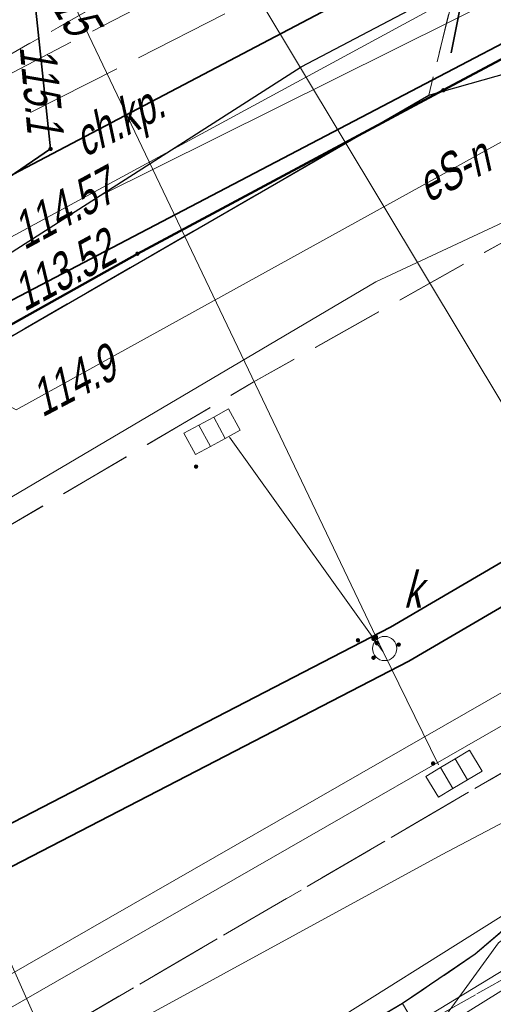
# Model space of a CAD drawing. Extents: x 7463256 to 7464485, y 5957341 to 5958260.
# Tile 237 of 256: x 7464234 to 7464244, y 5957947 to 5957967. Entities that reach past the tile are written whole.
import ezdxf
from ezdxf.enums import TextEntityAlignment as Align

# ---------------------------------------------------------------- set-up
doc = ezdxf.new("R2010")
doc.units = 0
doc.header["$MEASUREMENT"] = 0
for name, pattern in [('1.5_0.5', [2, 1.5, -0.5]), ('218-500', [1, 0.5, -0.5]), ('l219_500', [0]), ('mz1.0_0.5', [1.5, 1, -0.5]), ('mz2.0_0.5', [2.5, 2, -0.5])]:
    doc.linetypes.add(name, pattern=pattern)
doc.layers.get('0').update_dxf_attribs({"color": 2, "linetype": 'CONTINUOUS', "lineweight": 5})
for name, color, linetype in [('203-Punkt załamania granicy działki nie stabilizowany', 7, 'CONTINUOUS'), ('218-Granica użytku', 7, 'CONTINUOUS'), ('219-Linia granicy', 7, 'CONTINUOUS'), ('chodnik (powierzchnia)', 7, 'CONTINUOUS'), ('chodnik (powierzchnia)-Atr17', 7, 'CONTINUOUS'), ('jezdnia (powierzchnia)', 7, 'CONTINUOUS'), ('kratka ściekowa (punkt)', 7, 'CONTINUOUS'), ('krawężnik (linia)', 7, 'CONTINUOUS'), ('ogrodzenie trwałe (linia)', 7, 'CONTINUOUS'), ('przewód ciepłowniczy (linia)', 7, 'CONTINUOUS'), ('przewód ciepłowniczy - projektowany lub w budowie (linia) - ob. projektowany', 7, 'CONTINUOUS'), ('przewód elektroenergetyczny (linia)', 7, 'CONTINUOUS'), ('przewód elektroenergetyczny (linia)-Atr1', 7, 'CONTINUOUS'), ('przewód kanalizacyjny (linia)', 7, 'CONTINUOUS'), ('przewód kanalizacyjny (linia)-Atr1', 7, 'CONTINUOUS'), ('przewód telekomunikacyjny (linia)', 7, 'CONTINUOUS'), ('przewód wodociągowy (linia)', 7, 'CONTINUOUS'), ('punkt o określonej wysokości (sieć ciepłownicza)-Atr2', 7, 'CONTINUOUS'), ('punkt o określonej wysokości (sieć ciepłownicza)-Atr3', 7, 'CONTINUOUS'), ('punkt o określonej wysokości (sieć elektroenergetyczna)', 7, 'CONTINUOUS'), ('punkt o określonej wysokości (sieć elektroenergetyczna)-Atr2', 7, 'CONTINUOUS'), ('punkt o określonej wysokości (sieć kanalizacyjna)', 7, 'CONTINUOUS'), ('rura ochronna - przewód ciepłowniczy (linia)', 7, 'CONTINUOUS'), ('rura ochronna - przewód elektroenergetyczny (linia)', 7, 'CONTINUOUS'), ('rura ochronna - przewód kanalizacyjny (linia)', 7, 'CONTINUOUS'), ('studzienka okrągła - przewód kanalizacyjny (punkt)', 7, 'CONTINUOUS'), ('studzienka okrągła - przewód kanalizacyjny (punkt)-Atr17', 7, 'CONTINUOUS'), ('trawnik (powierzchnia)', 7, 'CONTINUOUS')]:
    doc.layers.add(name, color=color, linetype=linetype)
doc.styles.get("Standard").update_dxf_attribs({"font": 'txt', "width": 0.75})
doc.linetypes.add('902-500', pattern='A,3.75,0,[1,ksztalty.shx,S=0.5,R=0,X=0,Y=0],3.75', length=7.5)

# ---------------------------------------------------------------- blocks, each defined once
blk = doc.blocks.new('PW01')
at = {"linetype": 'Continuous', "lineweight": 13}
h = blk.add_hatch(color=0, dxfattribs=at)
edge = h.paths.add_edge_path()
edge.add_arc((0, 0), 0.045, 0, 360)
blk = doc.blocks.new('US05')
at = {"color": 0, "linetype": 'Continuous', "lineweight": 13}
for p, q in [((-0.525, -0.25), (-0.525, 0.25)), ((-0.525, 0.25), (-0.175, 0.25)), ((-0.175, -0.25), (-0.175, 0.25)), ((-0.175, 0.25), (0.175, 0.25)), ((0.175, -0.25), (0.175, 0.25)), ((0.175, 0.25), (0.525, 0.25)), ((0.525, -0.25), (0.525, 0.25)), ((-0.525, -0.25), (-0.175, -0.25)), ((-0.175, -0.25), (0.175, -0.25)), ((0.175, -0.25), (0.525, -0.25))]:
    blk.add_line(p, q, dxfattribs=at)
blk = doc.blocks.new('US15')
at = {"color": 0, "linetype": 'Continuous', "lineweight": 13}
blk.add_circle((0, 0), 0.25, dxfattribs=at)
blk = doc.blocks.new('203')
at = {"linetype": 'Continuous', "lineweight": 0}
h = blk.add_hatch(color=0, dxfattribs=at)
edge = h.paths.add_edge_path()
edge.add_arc((0, 0), 0.045, 0, 360)

msp = doc.modelspace()

# ---------------------------------------------------------------- linework, layer by layer
at = {"layer": '218-Granica użytku', "color": 3, "linetype": '218-500', "lineweight": 18, "flags": 128}
for points in [[(7464249.34, 5957969.34), (7464242.57, 5957965.73)], [(7464242.57, 5957965.73), (7464236.26, 5957962.36)], [(7464236.26, 5957962.36), (7464230.33, 5957959.04)]]:
    msp.add_lwpolyline(points, dxfattribs=at)
at = {"layer": '219-Linia granicy', "color": 3, "linetype": 'l219_500', "lineweight": 50, "flags": 128}
for points in [[(7464249.34, 5957969.34), (7464242.57, 5957965.73)], [(7464242.57, 5957965.73), (7464236.26, 5957962.36)], [(7464236.26, 5957962.36), (7464230.33, 5957959.04)]]:
    msp.add_lwpolyline(points, dxfattribs=at)
at = {"layer": 'chodnik (powierzchnia)', "color": 7, "linetype": 'mz1.0_0.5', "lineweight": 18, "flags": 128}
msp.add_lwpolyline([(7464233.34, 5957966.3), (7464246.31, 5957973.63), (7464269.06, 5957983.09), (7464269.76, 5957984.85), (7464269.76, 5957987.73), (7464289.57, 5957993.19), (7464289.81, 5957990.22), (7464288.9, 5957985.47), (7464287.52, 5957982.76), (7464285.69, 5957980.47), (7464282.71, 5957978.14), (7464280.42, 5957977.04), (7464277.92, 5957976.24), (7464273.13, 5957975.13), (7464270.22, 5957980.23), (7464247.84, 5957970.94), (7464242.89, 5957968.14), (7464242.27, 5957965.63), (7464226.82, 5957956.71), (7464225, 5957955.44), (7464222.15, 5957956.4), (7464204.76, 5957946.51), (7464203.99, 5957944.69), (7464202.06, 5957946), (7464200.55, 5957947.67), (7464199.92, 5957948.42), (7464195.47, 5957957.29), (7464194.99, 5957959.1), (7464195.26, 5957961.1), (7464196.31, 5957962.87), (7464197.55, 5957963.8), (7464201.12, 5957965.58), (7464201.21, 5957965.48), (7464220.37, 5957974.79), (7464220.57, 5957974.4), (7464220.84, 5957973.87), (7464204.22, 5957965.65), (7464204, 5957966.14), (7464203.64, 5957965.97), (7464201.49, 5957964.9), (7464198.21, 5957963.31), (7464199.04, 5957962.07), (7464197.81, 5957961.16), (7464197.23, 5957959.8), (7464197.41, 5957958.42), (7464198.63, 5957955.99), (7464202.39, 5957948.7), (7464228.89, 5957963.74)], close=True, dxfattribs=at)
msp.add_lwpolyline([(7464294.106, 5957928.378), (7464293.31, 5957932.18), (7464291.64, 5957942.35), (7464290.62, 5957949.86), (7464290.26, 5957952.77), (7464289.76, 5957954.42), (7464288.79, 5957956.15), (7464286.64, 5957958.86), (7464285.42, 5957960.15), (7464284.08, 5957960.82), (7464282.44, 5957961.24), (7464281.14, 5957961.2), (7464280.15, 5957961.2), (7464279.07, 5957961.11), (7464277.63, 5957960.7), (7464264.52, 5957954.61), (7464264.18, 5957946.72), (7464255.04, 5957947.17), (7464255.09, 5957949.01), (7464247.41, 5957943.79), (7464214.75, 5957924.65), (7464208.21, 5957920.72), (7464179.52, 5957903.95), (7464178.3, 5957906.23), (7464177.92, 5957907.77), (7464183.95, 5957911.31), (7464186.42, 5957913.9), (7464226.37, 5957937.55), (7464226.22, 5957937.81), (7464241.73, 5957946.9), (7464242.03, 5957946.4), (7464275.86, 5957965.57), (7464275.55, 5957966.1), (7464279.68, 5957966.6), (7464282.67, 5957966.24), (7464286.48, 5957964.87), (7464288.7, 5957963.43), (7464291.04, 5957961.16), (7464292.71, 5957958.8), (7464293.61, 5957956.95), (7464294.07, 5957955.56), (7464295.17, 5957946.64), (7464295.41, 5957944.67), (7464296.35, 5957938.67), (7464297.39, 5957932.65), (7464297.119, 5957930.05)], dxfattribs=at)
at = {"layer": 'jezdnia (powierzchnia)', "color": 7, "linetype": '1.5_0.5', "lineweight": 18, "flags": 128}
for points in [[(7464435.78, 5957969.39), (7464432.43, 5957972.86), (7464429.42, 5957974.41), (7464426.04, 5957975.11), (7464423.57, 5957975.29), (7464415.47, 5957975.65), (7464371.24, 5957977.61), (7464365.3, 5957977.72), (7464358.84, 5957977.54), (7464346.65, 5957976.28), (7464334.12, 5957974.86), (7464314.08, 5957972.37), (7464311.27, 5957971.79), (7464308.65, 5957970.79), (7464306.54, 5957969.49), (7464304.63, 5957967.74), (7464302.38, 5957964.84), (7464301.74, 5957963.57), (7464301.19, 5957962.16), (7464300.69, 5957960.13), (7464300.42, 5957957.35), (7464300.44, 5957956.63), (7464301.34, 5957947.07), (7464297.39, 5957932.65), (7464296.35, 5957938.67), (7464295.41, 5957944.67), (7464295.17, 5957946.64), (7464294.07, 5957955.56), (7464293.61, 5957956.95), (7464292.71, 5957958.8), (7464291.04, 5957961.16), (7464288.7, 5957963.43), (7464286.48, 5957964.87), (7464282.67, 5957966.24), (7464279.68, 5957966.6), (7464275.55, 5957966.1), (7464272.53, 5957965.24), (7464268.15, 5957963.7), (7464261.6, 5957961.09), (7464256.13, 5957958.63), (7464254.19, 5957957.73), (7464203.13, 5957927.95), (7464201.44, 5957926.95), (7464180.61, 5957914.62), (7464165.37, 5957905.54), (7464161.93, 5957903.53), (7464100.25, 5957867.28), (7464064.71, 5957846.22), (7464055.2, 5957840.55), (7464053.84, 5957839.49), (7464052.69, 5957837.84), (7464051.91, 5957836.3), (7464051.31, 5957834.34), (7464051.05, 5957832.31), (7464051.31, 5957830.32), (7464051.63, 5957829.49), (7464053.32, 5957826.48), (7464047.06, 5957824.65), (7464046.37, 5957825.86), (7464044.81, 5957827.52), (7464043.6, 5957828.27), (7464042.09, 5957829.03), (7464040.11, 5957829.49), (7464038.12, 5957829.49), (7464036.05, 5957829.05), (7464034.47, 5957828.33), (7463990.77, 5957802.57), (7463984.67, 5957799.1), (7463963.97, 5957788.11), (7463953.9, 5957782.45), (7463916.77, 5957760.61), (7463915.43, 5957759.41), (7463915.19, 5957759.06), (7463914.98, 5957758.7), (7463914.81, 5957758.32), (7463914.66, 5957757.92), (7463914.55, 5957757.51), (7463914.48, 5957757.1), (7463914.44, 5957756.68), (7463914.43, 5957756.26), (7463914.83, 5957754.63), (7463915.69, 5957753.07), (7463915.97, 5957752.41), (7463916.13, 5957752.13), (7463917.59, 5957749.55), (7463915.13, 5957748.12), (7463913.12, 5957750.74), (7463911.87, 5957752.81), (7463910.63, 5957754.01), (7463910.25, 5957754.23), (7463909.85, 5957754.42), (7463909.44, 5957754.57), (7463909.02, 5957754.68), (7463908.58, 5957754.76), (7463908.15, 5957754.79), (7463907.71, 5957754.78), (7463907.27, 5957754.73), (7463905.57, 5957754.08), (7463866.26, 5957731.41), (7463858.61, 5957727.02), (7463857.72, 5957725.98), (7463855.16, 5957717.14), (7463854.76, 5957719.2), (7463853.89, 5957720.78), (7463852.79, 5957721.69), (7463851.14, 5957722.42), (7463850.42, 5957722.32), (7463846.1, 5957719.79), (7463840.56, 5957716.65), (7463836.11, 5957713.89), (7463831.61, 5957710.47), (7463828.31, 5957707.66), (7463822.22, 5957701.89), (7463817.3, 5957696.82), (7463812.7, 5957691.61), (7463812.45, 5957691.34), (7463806.98, 5957684.37), (7463803.64, 5957679.75), (7463801.45, 5957676.28), (7463793.55, 5957663.48), (7463792.86, 5957661.7), (7463792.97, 5957659.75), (7463793.77, 5957657.97), (7463795.13, 5957656.54), (7463794.29, 5957652.43), (7463792.69, 5957652.63), (7463790.95, 5957652.54), (7463789.5, 5957652.32), (7463787.98, 5957651.93), (7463786.22, 5957650.98), (7463785.18, 5957649.81), (7463783.63, 5957647.28), (7463741.4, 5957578.12), (7463740.09, 5957575.93), (7463739.68, 5957574.67), (7463739.8, 5957572.76), (7463740.25, 5957571.39), (7463740.85, 5957570.49), (7463741.87, 5957569.43), (7463743.26, 5957568.37), (7463741.42, 5957565.08), (7463740.12, 5957565.67), (7463738.77, 5957566.02), (7463737.29, 5957566.06), (7463735.98, 5957565.85), (7463734.34, 5957565.14), (7463733.02, 5957564.22), (7463732.29, 5957563.18), (7463701.08, 5957512.16), (7463700.31, 5957510.77), (7463700.32, 5957510.77), (7463696.94, 5957505.36), (7463687.39, 5957489.52), (7463687.14, 5957489.11), (7463686.89, 5957488.7), (7463686.65, 5957488.29), (7463686.42, 5957487.87), (7463686.19, 5957487.45), (7463685.97, 5957487.02), (7463685.76, 5957486.59), (7463685.55, 5957486.16), (7463685.35, 5957485.73), (7463685.15, 5957485.29), (7463684.96, 5957484.85), (7463684.77, 5957484.4), (7463684.58, 5957483.96), (7463684.39, 5957483.51), (7463684.21, 5957483.06), (7463684.03, 5957482.61), (7463683.85, 5957482.17), (7463683.67, 5957481.72), (7463683.5, 5957481.27), (7463683.32, 5957480.81), (7463683.15, 5957480.36), (7463682.98, 5957479.91), (7463682.81, 5957479.45), (7463682.65, 5957479), (7463682.49, 5957478.54), (7463682.32, 5957478.08), (7463682.17, 5957477.62), (7463682.01, 5957477.15), (7463681.86, 5957476.69), (7463681.71, 5957476.22), (7463681.56, 5957475.76), (7463681.41, 5957475.29), (7463681.27, 5957474.82), (7463681.13, 5957474.35), (7463681, 5957473.88), (7463680.87, 5957473.41), (7463680.74, 5957472.94), (7463680.61, 5957472.47), (7463680.48, 5957471.99), (7463680.36, 5957471.52), (7463680.25, 5957471.05), (7463680.13, 5957470.57), (7463680.02, 5957470.09), (7463679.91, 5957469.61), (7463679.81, 5957469.12), (7463679.71, 5957468.64), (7463679.61, 5957468.16), (7463679.52, 5957467.67), (7463679.42, 5957467.19), (7463679.33, 5957466.7), (7463679.25, 5957466.22), (7463679.16, 5957465.73), (7463679.08, 5957465.25), (7463679, 5957464.76), (7463678.93, 5957464.27), (7463678.85, 5957463.78), (7463678.78, 5957463.28), (7463678.72, 5957462.79), (7463678.65, 5957462.3), (7463678.59, 5957461.81), (7463678.53, 5957461.31), (7463678.47, 5957460.82), (7463678.42, 5957460.33), (7463678.36, 5957459.83), (7463678.31, 5957459.34), (7463678.26, 5957458.84), (7463678.22, 5957458.35), (7463678.17, 5957457.85), (7463678.13, 5957457.36), (7463678.09, 5957456.86), (7463678.05, 5957456.37), (7463678.02, 5957455.87), (7463677.99, 5957455.41), (7463677.96, 5957454.94), (7463677.93, 5957454.48), (7463677.91, 5957454.01), (7463677.89, 5957453.55), (7463677.87, 5957453.08), (7463677.86, 5957452.62), (7463677.85, 5957452.15), (7463677.84, 5957451.69), (7463677.84, 5957451.22), (7463677.84, 5957450.76), (7463677.85, 5957450.29), (7463677.86, 5957449.83), (7463677.87, 5957449.36), (7463670.59, 5957467.12), (7463670.68, 5957467.58), (7463670.78, 5957468.04), (7463670.89, 5957468.5), (7463670.99, 5957468.96), (7463671.11, 5957469.42), (7463671.22, 5957469.87), (7463671.34, 5957470.33), (7463671.46, 5957470.78), (7463671.59, 5957471.24), (7463671.72, 5957471.69), (7463671.86, 5957472.14), (7463672, 5957472.59), (7463672.14, 5957473.04), (7463673.46, 5957477.28), (7463673.58, 5957477.76), (7463673.68, 5957478.24), (7463673.77, 5957478.73), (7463673.84, 5957479.22), (7463673.89, 5957479.71), (7463673.93, 5957480.2), (7463673.95, 5957480.7), (7463673.95, 5957481.19), (7463673.93, 5957481.63), (7463673.91, 5957482.08), (7463673.86, 5957482.52), (7463673.81, 5957482.96), (7463673.74, 5957483.4), (7463673.66, 5957483.84), (7463673.57, 5957484.28), (7463673.47, 5957484.71), (7463673.35, 5957485.14), (7463673.2, 5957485.61), (7463673.02, 5957486.08), (7463672.82, 5957486.54), (7463672.6, 5957486.99), (7463672.36, 5957487.42), (7463672.1, 5957487.85), (7463671.82, 5957488.26), (7463671.52, 5957488.66), (7463671.25, 5957489.02), (7463670.95, 5957489.36), (7463670.64, 5957489.68), (7463670.3, 5957489.97), (7463669.95, 5957490.25), (7463669.57, 5957490.5), (7463669.19, 5957490.73), (7463668.78, 5957490.93), (7463668.37, 5957491.1), (7463667.96, 5957491.31), (7463667.54, 5957491.51), (7463667.12, 5957491.7), (7463666.7, 5957491.89), (7463666.27, 5957492.06), (7463665.84, 5957492.23), (7463665.41, 5957492.38), (7463664.97, 5957492.53), (7463642.84, 5957508.24), (7463669.89, 5957497.69), (7463670.31, 5957497.52), (7463670.74, 5957497.36), (7463671.18, 5957497.22), (7463671.62, 5957497.11), (7463672.07, 5957497.01), (7463672.52, 5957496.93), (7463672.97, 5957496.87), (7463673.43, 5957496.83), (7463673.89, 5957496.8), (7463674.34, 5957496.8), (7463674.8, 5957496.82), (7463675.3, 5957496.85), (7463675.79, 5957496.9), (7463676.29, 5957496.96), (7463676.78, 5957497.02), (7463677.27, 5957497.1), (7463677.76, 5957497.19), (7463678.25, 5957497.29), (7463678.74, 5957497.4), (7463679.22, 5957497.52), (7463679.7, 5957497.65), (7463680.18, 5957497.79), (7463680.66, 5957497.94), (7463681.12, 5957498.11), (7463681.59, 5957498.29), (7463682.05, 5957498.49), (7463682.49, 5957498.71), (7463682.94, 5957498.94), (7463683.37, 5957499.19), (7463683.81, 5957499.43), (7463684.24, 5957499.68), (7463684.65, 5957499.96), (7463685.06, 5957500.25), (7463685.45, 5957500.55), (7463685.83, 5957500.88), (7463686.2, 5957501.21), (7463686.55, 5957501.56), (7463686.89, 5957501.93), (7463688.47, 5957503.86), (7463689.58, 5957505.52), (7463695.05, 5957514.51), (7463697.35, 5957517.63), (7463699.52, 5957521.26), (7463701.68, 5957524.9), (7463703.98, 5957528.54), (7463706.45, 5957532.61), (7463709.76, 5957538.71), (7463712.45, 5957543.07), (7463719.87, 5957554.72), (7463722.1, 5957558.36), (7463724.25, 5957562.41), (7463732.9, 5957576.65), (7463767.27, 5957632.9), (7463796.54, 5957680.74), (7463799.31, 5957684.89), (7463802.28, 5957688.92), (7463805.13, 5957692.62), (7463808.07, 5957696.14), (7463812, 5957700.58), (7463813.05, 5957701.59), (7463815.17, 5957703.91), (7463818.63, 5957707.32), (7463821.81, 5957710.38), (7463824, 5957712.35), (7463825.06, 5957713.31), (7463827.47, 5957715.22), (7463831.55, 5957718.14), (7463834.51, 5957720.09), (7463871.58, 5957742.02), (7463872.84, 5957742.74), (7463873.73, 5957743.25), (7463884.95, 5957749.82), (7463947.94, 5957787.04), (7463958.13, 5957793.13), (7463978.66, 5957805.82), (7463992.86, 5957814.5), (7464021.02, 5957831.03), (7464036.35, 5957840.19), (7464045.52, 5957845.62), (7464072.76, 5957861.89), (7464098.08, 5957876.78), (7464143.2, 5957903.29), (7464143.83, 5957904.35), (7464144.42, 5957906.04), (7464144.87, 5957907.87), (7464144.93, 5957908.37), (7464145, 5957909.96), (7464144.74, 5957911.42), (7464152.37, 5957912.8), (7464152.74, 5957912.55), (7464154.03, 5957911.87), (7464155.59, 5957911.35), (7464156.76, 5957911.33), (7464160.57, 5957913.58), (7464192.28, 5957932.28), (7464213.7, 5957945.07), (7464214.43, 5957945.48), (7464238.65, 5957959.71), (7464249.15, 5957965.6), (7464251.26, 5957966.66), (7464253.69, 5957967.84), (7464257.35, 5957969.46), (7464261.98, 5957971.33), (7464263.31, 5957972), (7464273.13, 5957975.13), (7464277.92, 5957976.24), (7464280.42, 5957977.04), (7464282.71, 5957978.14), (7464285.69, 5957980.47), (7464287.52, 5957982.76), (7464288.9, 5957985.47), (7464289.81, 5957990.22), (7464289.57, 5957993.19), (7464288.87, 5958000.11), (7464295.35, 5958000.29), (7464295.83, 5957995.88), (7464296.53, 5957992.32), (7464297.86, 5957989.04), (7464299.36, 5957986.74), (7464301.71, 5957984.36), (7464305.3, 5957982.36), (7464307.82, 5957981.66), (7464311.17, 5957981.45), (7464364.74, 5957987.95), (7464391.32, 5957991.11), (7464398.1, 5957991.95), (7464414.27, 5957994.02), (7464414.84, 5957994.09), (7464425.44, 5957995.47), (7464427.97, 5957995.83), (7464434.5, 5957997.95), (7464434.9, 5957998.22), (7464435.3, 5957998.5), (7464435.68, 5957998.8), (7464436.05, 5957999.11), (7464436.4, 5957999.44), (7464436.74, 5957999.78), (7464437.07, 5958000.13), (7464437.39, 5958000.5), (7464437.69, 5958000.88), (7464437.97, 5958001.27), (7464438.24, 5958001.67), (7464438.49, 5958002.08), (7464438.73, 5958002.5), (7464438.95, 5958002.94), (7464439.15, 5958003.37), (7464439.33, 5958003.82), (7464439.5, 5958004.28), (7464439.65, 5958004.74), (7464439.78, 5958005.2), (7464439.89, 5958005.67), (7464439.98, 5958006.15), (7464440.05, 5958006.62), (7464440.11, 5958007.1), (7464440.14, 5958007.59), (7464440.16, 5958008.07), (7464437.87, 5957962.55), (7464436.62, 5957968.02)], [(7464213.7, 5957945.07), (7464223.65, 5957954.34), (7464225, 5957955.44), (7464226.82, 5957956.71), (7464242.27, 5957965.63), (7464245.05, 5957966.41), (7464263.31, 5957972), (7464261.98, 5957971.33), (7464257.35, 5957969.46), (7464253.69, 5957967.84), (7464251.26, 5957966.66), (7464249.15, 5957965.6), (7464238.65, 5957959.71), (7464214.43, 5957945.48)], [(7464256.13, 5957958.63), (7464254.06, 5957957.17), (7464243.23, 5957947.92), (7464241.73, 5957946.9), (7464226.22, 5957937.81), (7464224.84, 5957937.14), (7464203.68, 5957928.04), (7464201.44, 5957926.95), (7464203.13, 5957927.95), (7464254.19, 5957957.73)]]:
    msp.add_lwpolyline(points, close=True, dxfattribs=at)
at = {"layer": 'krawężnik (linia)', "color": 7, "linetype": 'Continuous', "lineweight": 25, "flags": 128}
for points in [[(7464213.7, 5957945.07), (7464223.65, 5957954.34), (7464225, 5957955.44), (7464226.82, 5957956.71), (7464242.27, 5957965.63), (7464245.05, 5957966.41), (7464263.31, 5957972)], [(7464256.13, 5957958.63), (7464254.06, 5957957.17), (7464243.23, 5957947.92), (7464241.73, 5957946.9), (7464226.22, 5957937.81), (7464224.84, 5957937.14), (7464203.68, 5957928.04), (7464201.44, 5957926.95)]]:
    msp.add_lwpolyline(points, dxfattribs=at)
at = {"layer": 'ogrodzenie trwałe (linia)', "color": 7, "linetype": '902-500', "lineweight": 35, "flags": 128}
msp.add_lwpolyline([(7464242.73, 5957966.5), (7464243.02, 5957967.96), (7464247.88, 5957970.68), (7464270.09, 5957979.94), (7464272.56, 5957975.66)], dxfattribs=at)
at = {"layer": 'przewód ciepłowniczy (linia)', "color": 212, "linetype": 'Continuous', "lineweight": 18, "flags": 128}
msp.add_lwpolyline([(7464179.1, 5957935.62), (7464197.47, 5957946.64), (7464213.87, 5957956.44), (7464219.28, 5957959.66), (7464219.88, 5957960.58), (7464218.17, 5957964.61), (7464218.94, 5957965.9), (7464225.85, 5957969.74), (7464227, 5957969.58), (7464228.44, 5957967.77), (7464231.93, 5957963.38), (7464232.83, 5957962.26), (7464251, 5957972.11), (7464253.62, 5957973.53), (7464258.24, 5957976.09), (7464263.28, 5957978.94)], dxfattribs=at)
at = {"layer": 'przewód ciepłowniczy - projektowany lub w budowie (linia) - ob. projektowany', "color": 212, "linetype": 'mz2.0_0.5', "lineweight": 18, "flags": 128}
for points in [[(7463827.45, 5957686.81), (7463846.51, 5957707.33), (7463837.98, 5957727.66), (7463921.05, 5957775.08), (7463942.95, 5957787.9), (7463968.43, 5957803.38), (7463962.63, 5957813.37), (7463990.1, 5957829.4), (7463996.25, 5957818.66), (7464026.15, 5957837.03), (7464036.53, 5957843.58), (7464048.34, 5957851.03), (7464051.52, 5957852.92), (7464069.07, 5957863.22), (7464072.1, 5957864.8), (7464075.65, 5957866.88), (7464079.8, 5957868.9), (7464096.3, 5957878.8), (7464114.52, 5957889.73), (7464110.7, 5957895.89), (7464137.6, 5957910.6), (7464169.07, 5957928.77), (7464165.42, 5957934.93), (7464175.2, 5957940.28), (7464178.92, 5957933.88), (7464207.9, 5957951.17), (7464220.7, 5957958.86), (7464224.58, 5957961.12), (7464228.92, 5957963.56), (7464232.65, 5957965.56), (7464236.86, 5957967.74), (7464243.8, 5957971.13), (7464248.79, 5957973.41), (7464251.98, 5957974.81), (7464257.04, 5957976.93), (7464262.4, 5957979.02)], [(7463828.18, 5957686.27), (7463847.57, 5957707.15), (7463839.12, 5957727.27), (7463921.5, 5957774.3), (7463943.41, 5957787.13), (7463969.65, 5957803.07), (7463963.86, 5957813.04), (7463989.77, 5957828.16), (7463995.93, 5957817.4), (7464026.63, 5957836.27), (7464046.58, 5957848.86), (7464051.98, 5957852.14), (7464069.5, 5957862.44), (7464072.54, 5957864.01), (7464076.07, 5957866.09), (7464080.23, 5957868.1), (7464099.97, 5957879.95), (7464115.76, 5957889.43), (7464111.96, 5957895.55), (7464138.04, 5957909.82), (7464163.77, 5957924.67), (7464170.31, 5957928.45), (7464166.67, 5957934.59), (7464174.87, 5957939.07), (7464178.6, 5957932.64), (7464202.44, 5957946.87), (7464216.91, 5957955.5), (7464219.67, 5957957.19), (7464222.67, 5957958.98), (7464226.35, 5957961.09), (7464229.83, 5957963.03), (7464233.13, 5957964.8), (7464240.24, 5957968.41), (7464245.86, 5957971.1), (7464249.49, 5957972.74), (7464256.37, 5957975.68), (7464262.76, 5957978.18)]]:
    msp.add_lwpolyline(points, dxfattribs=at)
at = {"layer": 'przewód elektroenergetyczny (linia)', "color": 1, "linetype": 'Continuous', "lineweight": 18, "flags": 128}
for points in [[(7464189.6, 5957914.91), (7464207.87, 5957925.18), (7464212.54, 5957928.93), (7464229.74, 5957939.11), (7464232.32, 5957940.66), (7464233.86, 5957941.54), (7464246.62, 5957949.3), (7464257.16, 5957955.16), (7464268.97, 5957961.24), (7464272.52, 5957962.1), (7464273.14, 5957963.12), (7464269.34, 5957974.93), (7464268.33, 5957978.14), (7464265.66, 5957986.6), (7464268.6, 5957988.07), (7464279.25, 5957993.38), (7464278.5, 5958006.65), (7464281.93, 5958010.7), (7464280.64, 5958029.86), (7464280.01, 5958046.34), (7464279.85, 5958056.1), (7464280.18, 5958072.69)], [(7464279.16, 5958009.72), (7464279.22, 5958008.43), (7464279.3, 5958006.44), (7464280.02, 5957989.84), (7464280.23, 5957984.87), (7464280.43, 5957980.25), (7464269.49, 5957976.8), (7464267.99, 5957976.26), (7464259.85, 5957972.93), (7464258, 5957974.97), (7464256.69, 5957977.66), (7464249.11, 5957974.91), (7464235.06, 5957968.12), (7464234.14, 5957967.65), (7464234.47, 5957964.52), (7464231.36, 5957962.4), (7464228.77, 5957960.69), (7464205.03, 5957946.98), (7464204.16, 5957947.81), (7464201.05, 5957950.79), (7464195.8, 5957955.82), (7464187.29, 5957950.12)], [(7464232.94, 5957956.92), (7464241.18, 5957961.78), (7464260.63, 5957970.87), (7464268.98, 5957974.71), (7464269.78, 5957974.94), (7464272.8, 5957965.15)], [(7464235.47, 5957963.55), (7464242.76, 5957967.17), (7464256.72, 5957974.09)], [(7464259.85, 5957972.93), (7464256.36, 5957971.62), (7464233.76, 5957959.14), (7464229.98, 5957961.2)], [(7464266.06, 5957962.34), (7464242.53, 5957949.97), (7464233.54, 5957945.06), (7464230.99, 5957943.53), (7464229.41, 5957942.59), (7464210.08, 5957931.42), (7464198.17, 5957924.42)], [(7464266.05, 5957961.48), (7464265.37, 5957961.61), (7464264.94, 5957961.94), (7464260.27, 5957959.99), (7464256.2, 5957958.02), (7464255.79, 5957957.04), (7464255.19, 5957957.42), (7464254.22, 5957957.07), (7464252.54, 5957952.62), (7464241.08, 5957945.49), (7464237.94, 5957943.59), (7464236.46, 5957943.36), (7464232.28, 5957940.35), (7464223.35, 5957935.13), (7464212.01, 5957929.7), (7464205.03, 5957925.95), (7464202.84, 5957925.45), (7464201.65, 5957926.12), (7464198.17, 5957924.42), (7464196.21, 5957923.29), (7464175.39, 5957910.73), (7464156.87, 5957899.7), (7464130.34, 5957884.29)]]:
    msp.add_lwpolyline(points, dxfattribs=at)
at = {"layer": 'przewód kanalizacyjny (linia)', "color": 34, "linetype": 'Continuous', "lineweight": 18, "flags": 128}
for points in [[(7464150.07, 5957901.7), (7464185.37, 5957923.49), (7464185.5, 5957923.57), (7464213.36, 5957938.87), (7464232.12, 5957949.79), (7464232.9, 5957950.23), (7464241.48, 5957954.66), (7464273.2, 5957973.22), (7464288.69, 5957976.51), (7464310.31, 5957979.71), (7464351.8, 5957982.4)], [(7464351.82, 5957981.6), (7464310.39, 5957978.91), (7464288.83, 5957975.73), (7464273.5, 5957972.46), (7464241.86, 5957953.96), (7464233.28, 5957949.53), (7464232.52, 5957949.09), (7464213.76, 5957938.17), (7464213.26, 5957937.89), (7464185.92, 5957922.89), (7464185.81, 5957922.81), (7464150.49, 5957901.02)], [(7464241.33, 5957954.15), (7464231.3, 5957975.14), (7464229.2, 5957979.37)], [(7464193.7, 5957925.21), (7464209.57, 5957934.15), (7464230.05, 5957945.46), (7464232.17, 5957946.66), (7464233.57, 5957947.46), (7464243.87, 5957953.37), (7464252.1, 5957958.21), (7464272.2, 5957970.21), (7464277.61, 5957971.21), (7464305.57, 5957976.12), (7464317.97, 5957976.74), (7464317.98, 5957976.44), (7464318, 5957976.14), (7464305.63, 5957975.52), (7464277.71, 5957970.62), (7464272.42, 5957969.64), (7464252.4, 5957957.69), (7464244.17, 5957952.85), (7464233.87, 5957946.94), (7464232.47, 5957946.14), (7464230.35, 5957944.94), (7464209.87, 5957933.63), (7464194, 5957924.69)], [(7464241.33, 5957954.15), (7464241.2, 5957954.33), (7464241.17, 5957954.37), (7464238.16, 5957958.58)], [(7464241.33, 5957954.15), (7464242.47, 5957951.82)]]:
    msp.add_lwpolyline(points, dxfattribs=at)
at = {"layer": 'przewód telekomunikacyjny (linia)', "color": 30, "linetype": 'Continuous', "lineweight": 18, "flags": 128}
for points in [[(7464178.87, 5957910.73), (7464199.4, 5957922.6), (7464215.62, 5957931.99), (7464230.4, 5957940.49), (7464232.32, 5957941.6), (7464234.01, 5957942.57), (7464249.62, 5957952.37), (7464258.15, 5957954.81), (7464273.4, 5957960.43), (7464282.01, 5957963.56), (7464283.17, 5957974.44), (7464285.69, 5957993.89), (7464285.09, 5958001.57), (7464283.85, 5958014.89), (7464282.72, 5958034.96), (7464281.93, 5958046.64), (7464281.45, 5958054.64), (7464281.96, 5958068.36)], [(7464236.16, 5957942.1), (7464222.73, 5957972.24), (7464222.8, 5957972.89), (7464229.01, 5957975.68), (7464229.14, 5957976.38)], [(7464182.55, 5957907.57), (7464198.46, 5957916.34), (7464209.98, 5957922.75), (7464215.21, 5957929.56), (7464216.19, 5957930.15), (7464233.69, 5957940.21), (7464235.85, 5957941.56), (7464236.16, 5957942.1), (7464241.78, 5957945.5), (7464243.71, 5957948.15), (7464249, 5957952.1), (7464249.62, 5957952.37), (7464249.63, 5957952.37), (7464250.23, 5957952.63), (7464256.79, 5957955.81), (7464262.94, 5957956.76), (7464271.72, 5957960.61), (7464282.01, 5957963.56)]]:
    msp.add_lwpolyline(points, dxfattribs=at)
at = {"layer": 'przewód wodociągowy (linia)', "color": 5, "linetype": 'Continuous', "lineweight": 18, "flags": 128}
msp.add_lwpolyline([(7464231.13, 5957980.32), (7464249.79, 5957949.28)], dxfattribs=at)
at = {"layer": 'rura ochronna - przewód ciepłowniczy (linia)', "color": 212, "linetype": 'Continuous', "lineweight": 35, "flags": 128}
for points in [[(7464229.37, 5957968.38), (7464232.32, 5957964.74), (7464233.15, 5957963.71), (7464253.19, 5957974.24)], [(7464254.37, 5957972.24), (7464232.51, 5957960.8), (7464232.32, 5957961.04), (7464230.99, 5957962.74), (7464227.53, 5957967.14), (7464226.42, 5957968.56), (7464219.46, 5957964.78), (7464221.22, 5957960.45), (7464220.02, 5957958.61), (7464200.44, 5957946.96), (7464179.45, 5957934.36)]]:
    msp.add_lwpolyline(points, dxfattribs=at)
at = {"layer": 'rura ochronna - przewód elektroenergetyczny (linia)', "color": 6, "linetype": 'Continuous', "lineweight": 30}
msp.add_lwpolyline([(7464151.87, 5957915.32), (7464195.57, 5957940.61), (7464203.62, 5957945.37), (7464229.74, 5957959.95), (7464232.32, 5957961.55), (7464233.33, 5957962.18), (7464239.64, 5957966.21), (7464255.1, 5957974.33), (7464270.49, 5957980.06), (7464271.31, 5957978.17), (7464280.5, 5957980.57), (7464282.5, 5957981.87), (7464285.07, 5957985.6), (7464286.39, 5957991.9), (7464285.15, 5958007.08), (7464283.8, 5958022.91), (7464282.96, 5958033.02), (7464282.31, 5958044.83), (7464282.28, 5958057.45), (7464282.34, 5958063.66)], dxfattribs=at)
at = {"layer": 'rura ochronna - przewód elektroenergetyczny (linia)', "color": 1, "linetype": 'Continuous', "lineweight": 35, "flags": 128}
msp.add_lwpolyline([(7464228.77, 5957960.69), (7464231.36, 5957962.4), (7464234.47, 5957964.52), (7464234.14, 5957967.65)], dxfattribs=at)
at = {"layer": 'rura ochronna - przewód kanalizacyjny (linia)', "color": 34, "linetype": 'Continuous', "lineweight": 35, "flags": 128}
for points in [[(7464150.07, 5957901.7), (7464185.37, 5957923.49), (7464185.5, 5957923.57), (7464213.36, 5957938.87), (7464232.12, 5957949.79), (7464232.9, 5957950.23), (7464241.48, 5957954.66), (7464273.2, 5957973.22), (7464288.69, 5957976.51), (7464310.31, 5957979.71), (7464351.8, 5957982.4)], [(7464351.82, 5957981.6), (7464310.39, 5957978.91), (7464288.83, 5957975.73), (7464273.5, 5957972.46), (7464241.86, 5957953.96), (7464233.28, 5957949.53), (7464232.52, 5957949.09), (7464213.76, 5957938.17), (7464213.26, 5957937.89), (7464185.92, 5957922.89), (7464185.81, 5957922.81), (7464150.49, 5957901.02)]]:
    msp.add_lwpolyline(points, dxfattribs=at)
at = {"layer": 'trawnik (powierzchnia)', "color": 7, "linetype": 'mz1.0_0.5', "lineweight": 18, "flags": 128}
for points in [[(7464269.76, 5957987.73), (7464269.76, 5957984.85), (7464269.06, 5957983.09), (7464246.31, 5957973.63), (7464233.34, 5957966.3), (7464232.54, 5957966.97), (7464226.98, 5957978.24), (7464227.51, 5957978.47), (7464228.73, 5957976.89), (7464229.96, 5957976.74), (7464235.52, 5957977.87), (7464243.68, 5957982.27), (7464252.89, 5957982.66), (7464263.86, 5957984.08), (7464265.01, 5957984.97), (7464264.78, 5957986.01), (7464264.53, 5957986.03), (7464263.97, 5957985.87), (7464263.98, 5957986.08), (7464264.53, 5957986.03), (7464264.84, 5957986.12), (7464264.9, 5957986.76), (7464269.64, 5957988.44)], [(7464273.13, 5957975.13), (7464263.31, 5957972), (7464245.05, 5957966.41), (7464242.27, 5957965.63), (7464242.89, 5957968.14), (7464247.84, 5957970.94), (7464270.22, 5957980.23)], [(7464275.86, 5957965.57), (7464242.03, 5957946.4), (7464241.73, 5957946.9), (7464243.23, 5957947.92), (7464254.06, 5957957.17), (7464256.13, 5957958.63), (7464261.6, 5957961.09), (7464268.15, 5957963.7), (7464272.53, 5957965.24), (7464275.55, 5957966.1)]]:
    msp.add_lwpolyline(points, close=True, dxfattribs=at)

# ---------------------------------------------------------------- block references
at = {"layer": '203-Punkt załamania granicy działki nie stabilizowany', "color": 3, "linetype": 'Continuous', "lineweight": 18}
for p in [(7464242.57, 5957965.73), (7464236.26, 5957962.36)]:
    msp.add_blockref('203', p, dxfattribs=at)
at = {"layer": 'kratka ściekowa (punkt)', "color": 7, "linetype": 'Continuous', "lineweight": 18}
for p, rotation in [((7464237.8, 5957958.69), 28.43), ((7464242.79, 5957951.64), 30.88)]:
    msp.add_blockref('US05', p, dxfattribs=dict(at, rotation=rotation))
at = {"layer": 'punkt o określonej wysokości (sieć elektroenergetyczna)', "color": 1, "linetype": 'Continuous', "lineweight": 13}
msp.add_blockref('PW01', (7464234.47, 5957964.52), dxfattribs=at)
at = {"layer": 'punkt o określonej wysokości (sieć kanalizacyjna)', "color": 34, "linetype": 'Continuous', "lineweight": 13}
for p, rotation in [((7464237.47, 5957957.97), 28.43), ((7464241.2, 5957954.33), 305.587), ((7464242.36, 5957951.85), 30.88)]:
    msp.add_blockref('PW01', p, dxfattribs=dict(at, rotation=rotation))
for p in [(7464240.81, 5957954.39), (7464241.13, 5957954.42), (7464241.18, 5957954.46), (7464241.65, 5957954.3), (7464241.13, 5957954.03)]:
    msp.add_blockref('PW01', p, dxfattribs=at)
at = {"layer": 'studzienka okrągła - przewód kanalizacyjny (punkt)', "color": 34, "linetype": 'Continuous', "lineweight": 18}
msp.add_blockref('US15', (7464241.36, 5957954.22), dxfattribs=at)

# ---------------------------------------------------------------- texts
at = {"layer": 'chodnik (powierzchnia)-Atr17', "color": 7, "oblique": 15, "width": 0.72}
msp.add_text('ch.kp.', height=0.75, rotation=27.083, dxfattribs=at).set_placement((7464235.17, 5957964.34))
at = {"layer": 'przewód elektroenergetyczny (linia)-Atr1', "color": 1, "oblique": 15, "width": 0.72}
msp.add_text('eS-n', height=0.75, rotation=27.47, dxfattribs=at).set_placement((7464242.25, 5957963.4))
at = {"layer": 'przewód kanalizacyjny (linia)-Atr1', "color": 34, "oblique": 15, "width": 0.72}
msp.add_text('kd315', height=0.75, rotation=300, dxfattribs=at).set_placement((7464233.88, 5957968.5))
at = {"layer": 'punkt o określonej wysokości (sieć ciepłownicza)-Atr2', "color": 212, "oblique": 15, "width": 0.72}
msp.add_text('114.57', height=0.75, rotation=28.462, dxfattribs=at).set_placement((7464233.75, 5957962.76), align=Align.MIDDLE_LEFT)
at = {"layer": 'punkt o określonej wysokości (sieć ciepłownicza)-Atr3', "color": 212, "oblique": 15, "width": 0.72}
msp.add_text('113.52', height=0.75, rotation=28.462, dxfattribs=at).set_placement((7464233.75, 5957961.485), align=Align.MIDDLE_LEFT)
at = {"layer": 'punkt o określonej wysokości (sieć elektroenergetyczna)-Atr2', "color": 1, "oblique": 15, "width": 0.72}
for s, rotation, p in [('115.1', 275.22, (7464233.83, 5957966.63)), ('114.9', 27.85, (7464234.3, 5957958.98))]:
    msp.add_text(s, height=0.75, rotation=rotation, dxfattribs=at).set_placement(p)
at = {"layer": 'studzienka okrągła - przewód kanalizacyjny (punkt)-Atr17', "color": 34, "oblique": 15, "width": 0.72}
msp.add_text('k', height=0.75, dxfattribs=at).set_placement((7464241.75, 5957955.06))

doc.saveas('drawing.dxf')
